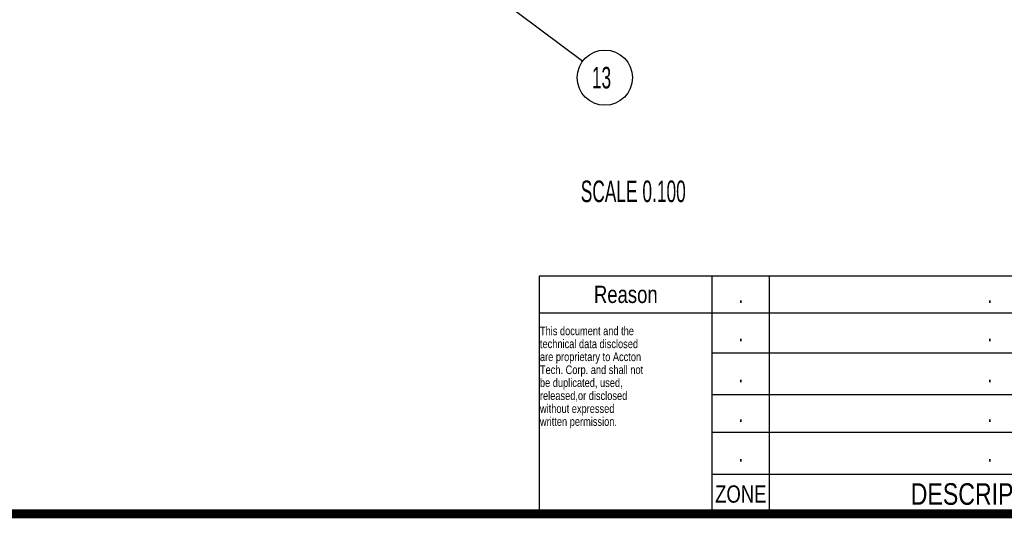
# Model space of a CAD drawing. Header units: millimetres. Extents: x 6 to 414, y 7 to 290.
# Tile 2 of 256: x 66 to 180, y 7 to 64. Entities that reach past the tile are written whole.
import ezdxf

# ---------------------------------------------------------------- set-up
doc = ezdxf.new("R2010")
doc.units = ezdxf.units.MM
doc.header["$LTSCALE"] = 23.1
doc.layers.get('0').update_dxf_attribs({"linetype": 'CONTINUOUS'})
doc.styles.get("Standard").update_dxf_attribs({"font": 'txt', "width": 0.6})
doc.styles.add('TEXTSTYLE_5', font='txt', dxfattribs={"width": 0.8})
doc.dimstyles.get("Standard").update_dxf_attribs({"dimtxt": 2.5, "dimasz": 1.8, "dimexe": 0.05, "dimexo": 0.0625, "dimtad": 1, "dimzin": 0, "dimdsep": 46, "dimtxsty": 'Standard', "dimblk": '_FILLED', "dimblk1": '_FILLED', "dimblk2": '_FILLED', "dimcen": 0.09, "dimadec": 0, "dimazin": 0, "dimtol": 1, "dimtp": 0.01, "dimtm": 0.01, "dimtfac": 1, "dimtofl": 0, "dimtmove": 0, "dimatfit": 3, "dimldrblk": '_FILLED', "dimfxl": 0, "dimtolj": 1, "dimtzin": 0, "dimarcsym": 0})

# ---------------------------------------------------------------- blocks, each defined once
blk = doc.blocks.new('_FILLED')
at = {"color": 0, "linetype": 'ByBlock'}
blk.add_solid([(0, 0), (-1, 0.222), (-1, -0.222)], dxfattribs=at)
blk = doc.blocks.new('BALLOON_BL10', base_point=(133.64, 57.75))
at = {"color": 2, "linetype": 'Continuous'}
blk.add_circle((133.64, 57.75), 3.2, dxfattribs=at)
at = {"color": 2, "linetype": 'Continuous', "insert": (132.14, 59), "char_height": 2.5, "width": 3, "attachment_point": 1, "line_spacing_factor": 0.9}
blk.add_mtext('13', dxfattribs=at)

msp = doc.modelspace()

# ---------------------------------------------------------------- linework, layer by layer
at = {"color": 2, "linetype": 'Continuous'}
for p, q in [((126.07, 7.21), (126.07, 34.79)), ((126.07, 34.79), (267.32, 34.79)), ((146.07, 7.21), (146.07, 34.79)), ((152.69, 7.21), (152.69, 34.79)), ((126.07, 30.49), (267.32, 30.49)), ((146.07, 25.88), (203.69, 25.88)), ((146.07, 21.04), (213.69, 21.04)), ((146.07, 16.66), (203.69, 16.66)), ((146.07, 11.82), (203.69, 11.82)), ((126.07, 7.21), (267.32, 7.21))]:
    msp.add_line(p, q, dxfattribs=at)
at = {"color": 7, "linetype": 'Continuous', "const_width": 1.03}
msp.add_lwpolyline([(6.69, 7.21), (412.69, 7.21)], dxfattribs=at)

# ---------------------------------------------------------------- block references
at = {"color": 2, "linetype": 'Continuous'}
msp.add_blockref('BALLOON_BL10', (133.64, 57.75), dxfattribs=at)

# ---------------------------------------------------------------- texts
at = {"color": 2, "linetype": 'Continuous', "insert": (143.01, 45.83), "char_height": 2.5, "width": 16.5, "attachment_point": 3, "line_spacing_factor": 0.9}
msp.add_mtext('SCALE 0.100', dxfattribs=at)
at = {"color": 2, "linetype": 'Continuous', "line_spacing_factor": 0.9, "style": 'TEXTSTYLE_5'}
for s, insert, char_height, width, attachment_point in [('Reason', (136.07, 33.64), 2, 9.6, 2), ('.', (149.38, 33.64), 2, 1.6, 2), ('.', (178.19, 33.64), 2, 1.6, 2), (' \\PThis document and the \\Ptechnical data disclosed \\Pare proprietary to Accton \\PTech. Corp. and shall not\\Pbe duplicated, used,\\Preleased,or disclosed\\Pwithout expressed\\Pwritten permission.', (126.13, 30.41), 1, 20.8, 1), ('.', (149.38, 29.19), 2, 1.6, 2), ('.', (178.19, 29.19), 2, 1.6, 2), ('.', (149.38, 24.46), 2, 1.6, 2), ('.', (178.19, 24.46), 2, 1.6, 2), ('.', (149.38, 19.85), 2, 1.6, 2), ('.', (178.19, 19.85), 2, 1.6, 2), ('.', (149.38, 15.24), 2, 1.6, 2), ('.', (178.19, 15.24), 2, 1.6, 2), ('ZONE', (149.38, 10.51), 2, 6.4, 2), ('DESCRIPTION', (178.19, 10.76), 2.5, 22, 2)]:
    msp.add_mtext(s, dxfattribs=dict(at, insert=insert, char_height=char_height, width=width, attachment_point=attachment_point))

# ---------------------------------------------------------------- leaders
at = {"color": 2, "linetype": 'Continuous'}
msp.add_leader([(110.55, 75.04), (131.08, 59.67)], dimstyle='Standard', override={"dimtad": 0}, dxfattribs=at)

doc.saveas('drawing.dxf')
